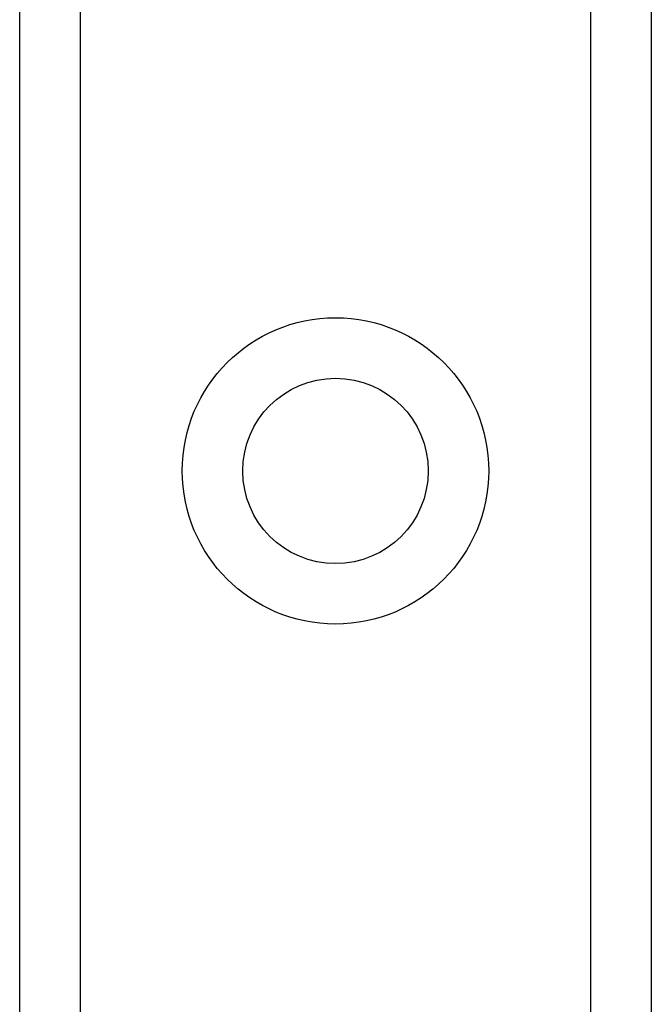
# Model space of a CAD drawing. Header units: inches. Extents: x 0 to 120, y -11 to 78.
# Tile 23 of 90: x 32.528 to 33.351, y 22.688 to 23.972. Entities that reach past the tile are written whole.
import ezdxf

# ---------------------------------------------------------------- set-up
doc = ezdxf.new("R2010")
doc.units = ezdxf.units.IN
doc.header["$LTSCALE"] = 7.213522
doc.header["$MEASUREMENT"] = 0
doc.layers.add('Visible Edges(ANSI)', color=7, linetype='Continuous', lineweight=25)
doc.layers.add('Visible Tangent Edges(ANSI)', color=7, linetype='Continuous', lineweight=25)

msp = doc.modelspace()

# ---------------------------------------------------------------- linework, layer by layer
at = {"layer": 'Visible Edges(ANSI)'}
for p, q in [((32.5284, 21.4045), (32.5284, 61.3978)), ((33.3514, 61.3978), (33.3514, 21.4045))]:
    msp.add_line(p, q, dxfattribs=at)
msp.add_circle((32.9399, 23.3834), 0.1208, dxfattribs=at)
at = {"layer": 'Visible Tangent Edges(ANSI)'}
for p, q in [((32.6072, 61.3978), (32.6072, 21.4045)), ((33.2726, 21.4045), (33.2726, 61.3978))]:
    msp.add_line(p, q, dxfattribs=at)
msp.add_circle((32.9399, 23.3834), 0.1997, dxfattribs=at)

doc.saveas('drawing.dxf')
